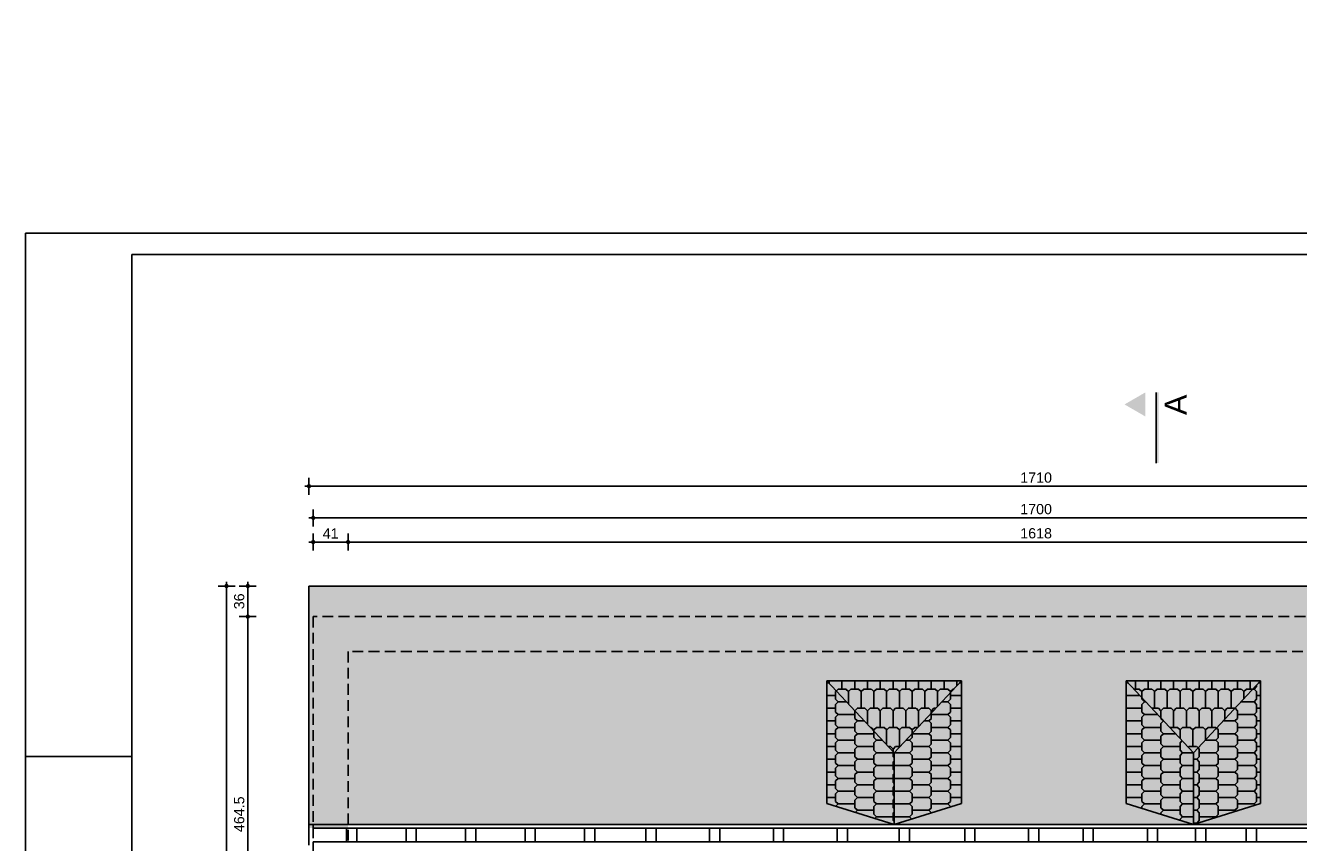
# Model space of a CAD drawing. Header units: millimetres. Extents: x 11979 to 37895, y 18730 to 47884.
# Tile 102 of 256: x 33741 to 35238, y 37430 to 38391. Entities that reach past the tile are written whole.
import ezdxf

# ---------------------------------------------------------------- set-up
doc = ezdxf.new("R2010")
doc.units = ezdxf.units.MM
doc.linetypes.add('DASHED', pattern=[19.05, 12.7, -6.35])
for name, color, linetype in [('-LI-WIDOK', 2, 'Continuous'), ('-RAMKA', 2, 'Continuous'), ('-SCIANY-DZIALOWE', 3, 'Continuous'), ('-WYMIAR', 8, 'Continuous'), ('_PROJEKTOWANE', 5, 'Continuous'), ('drzwi łuk', 1, 'Continuous')]:
    doc.layers.add(name, color=color, linetype=linetype)
doc.styles.add('Arial Narrow', font='ARIALN.TTF')
doc.styles.get("Standard").update_dxf_attribs({"font": 'arial.ttf'})
doc.dimstyles.new('CZA-KROPKA-50', dxfattribs={"dimtxt": 12, "dimasz": 1, "dimexe": 2, "dimexo": 25, "dimgap": 4, "dimtad": 1, "dimdec": 1, "dimrnd": 0.5, "dimzin": 9, "dimdsep": 46, "dimtxsty": 'Standard', "dimblk": 'CZA-KROPKA', "dimblk1": 'CZA-KROPKA', "dimblk2": 'CZA-KROPKA', "dimsah": 1, "dimcen": -20, "dimse1": 1, "dimse2": 1, "dimclrd": 8, "dimclre": 8, "dimclrt": 9, "dimadec": 0, "dimazin": 0, "dimtfac": 1, "dimtdec": 1, "dimtmove": 1, "dimatfit": 3, "dimldrblk": 'CZA-KROPKA', "dimfxl": 1, "dimtolj": 1, "dimtzin": 9, "dimarcsym": 0})

# ---------------------------------------------------------------- blocks, each defined once
blk = doc.blocks.new('CZA-KROPKA')
at = {"layer": '-WYMIAR', "linetype": 'ByBlock'}
for p, q in [((5, 0), (-5, 0)), ((0, 10), (0, -10))]:
    blk.add_line(p, q, dxfattribs=at)
at = {"layer": '-WYMIAR', "linetype": 'ByBlock', "const_width": 2.5}
blk.add_lwpolyline([(-1.25, 0, 1), (1.25, 0, 1)], format="xyb", close=True, dxfattribs=at)
blk = doc.blocks.new('*D2552')
at = {"layer": '-WYMIAR', "color": 8, "lineweight": -2}
blk.add_line((34080.4, 37783.7), (34119.4, 37783.7), dxfattribs=at)
at = {"layer": 'Defpoints', "color": 0}
for p in [(34120.4, 37783.7), (34079.4, 37696), (34120.4, 37655)]:
    blk.add_point(p, dxfattribs=at)
at = {"layer": '-WYMIAR', "color": 8, "lineweight": -2, "rotation": 180}
blk.add_blockref('CZA-KROPKA', (34079.4, 37783.7), dxfattribs=at)
at = {"layer": '-WYMIAR', "color": 8, "lineweight": -2}
blk.add_blockref('CZA-KROPKA', (34120.4, 37783.7), dxfattribs=at)
at = {"layer": '-WYMIAR', "color": 9, "insert": (34099.9, 37793.8), "char_height": 12, "attachment_point": 5, "bg_fill": 3, "box_fill_scale": 1.1, "bg_fill_color": 257, "bg_fill_transparency": 0}
blk.add_mtext('\\A1;41', dxfattribs=at)
blk = doc.blocks.new('*D2553')
at = {"layer": '-WYMIAR', "color": 8, "lineweight": -2}
blk.add_line((34121.4, 37783.7), (35737.4, 37783.7), dxfattribs=at)
at = {"layer": 'Defpoints', "color": 0}
for p in [(35738.4, 37783.7), (34120.4, 37655), (35738.4, 37655)]:
    blk.add_point(p, dxfattribs=at)
at = {"layer": '-WYMIAR', "color": 8, "lineweight": -2, "rotation": 180}
blk.add_blockref('CZA-KROPKA', (34120.4, 37783.7), dxfattribs=at)
at = {"layer": '-WYMIAR', "color": 8, "lineweight": -2}
blk.add_blockref('CZA-KROPKA', (35738.4, 37783.7), dxfattribs=at)
at = {"layer": '-WYMIAR', "color": 9, "insert": (34929.4, 37793.9), "char_height": 12, "attachment_point": 5, "bg_fill": 3, "box_fill_scale": 1.1, "bg_fill_color": 257, "bg_fill_transparency": 0}
blk.add_mtext('\\A1;1618', dxfattribs=at)
blk = doc.blocks.new('*D2555')
at = {"layer": '-WYMIAR', "color": 8, "lineweight": -2}
blk.add_line((34080.4, 37812.1), (35778.4, 37812.1), dxfattribs=at)
at = {"layer": 'Defpoints', "color": 0}
for p in [(35779.4, 37812.1), (34079.4, 37696), (35779.4, 37696)]:
    blk.add_point(p, dxfattribs=at)
at = {"layer": '-WYMIAR', "color": 8, "lineweight": -2, "rotation": 180}
blk.add_blockref('CZA-KROPKA', (34079.4, 37812.1), dxfattribs=at)
at = {"layer": '-WYMIAR', "color": 8, "lineweight": -2}
blk.add_blockref('CZA-KROPKA', (35779.4, 37812.1), dxfattribs=at)
at = {"layer": '-WYMIAR', "color": 9, "insert": (34929.4, 37822.3), "char_height": 12, "attachment_point": 5, "bg_fill": 3, "box_fill_scale": 1.1, "bg_fill_color": 257, "bg_fill_transparency": 0}
blk.add_mtext('\\A1;1700', dxfattribs=at)
blk = doc.blocks.new('*D2556')
at = {"layer": '-WYMIAR', "color": 8, "lineweight": -2}
blk.add_line((34075.4, 37849.3), (35783.4, 37849.3), dxfattribs=at)
at = {"layer": 'Defpoints', "color": 0}
for p in [(35784.4, 37849.3), (34074.4, 37732), (35784.4, 37732)]:
    blk.add_point(p, dxfattribs=at)
at = {"layer": '-WYMIAR', "color": 8, "lineweight": -2, "rotation": 180}
blk.add_blockref('CZA-KROPKA', (34074.4, 37849.3), dxfattribs=at)
at = {"layer": '-WYMIAR', "color": 8, "lineweight": -2}
blk.add_blockref('CZA-KROPKA', (35784.4, 37849.3), dxfattribs=at)
at = {"layer": '-WYMIAR', "color": 9, "insert": (34929.4, 37859.4), "char_height": 12, "attachment_point": 5, "bg_fill": 3, "box_fill_scale": 1.1, "bg_fill_color": 257, "bg_fill_transparency": 0}
blk.add_mtext('\\A1;1710', dxfattribs=at)
blk = doc.blocks.new('*D2557')
at = {"layer": '-WYMIAR', "color": 8, "lineweight": -2}
blk.add_line((34002.5, 37695), (34002.5, 37232.5), dxfattribs=at)
at = {"layer": 'Defpoints', "color": 0}
for p in [(34073.8, 37696), (34002.5, 37231.5), (34073.8, 37231.5)]:
    blk.add_point(p, dxfattribs=at)
at = {"layer": '-WYMIAR', "color": 8, "lineweight": -2}
for p, rotation in [((34002.5, 37696), 90), ((34002.5, 37231.5), 270)]:
    blk.add_blockref('CZA-KROPKA', p, dxfattribs=dict(at, rotation=rotation))
at = {"layer": '-WYMIAR', "color": 9, "insert": (33992.4, 37463.7), "char_height": 12, "attachment_point": 5, "rotation": 90, "bg_fill": 3, "box_fill_scale": 1.1, "bg_fill_color": 257, "bg_fill_transparency": 0}
blk.add_mtext('\\A1;464.5', dxfattribs=at)
blk = doc.blocks.new('*D2563')
at = {"layer": '-WYMIAR', "color": 8, "lineweight": -2}
blk.add_line((34002.5, 37697), (34002.5, 37731), dxfattribs=at)
at = {"layer": 'Defpoints', "color": 0}
for p in [(34002.5, 37732), (34073.8, 37732), (34073.8, 37696)]:
    blk.add_point(p, dxfattribs=at)
at = {"layer": '-WYMIAR', "color": 8, "lineweight": -2}
for p, rotation in [((34002.5, 37732), 90), ((34002.5, 37696), 270)]:
    blk.add_blockref('CZA-KROPKA', p, dxfattribs=dict(at, rotation=rotation))
at = {"layer": '-WYMIAR', "color": 9, "insert": (33992.4, 37714), "char_height": 12, "attachment_point": 5, "rotation": 90, "bg_fill": 3, "box_fill_scale": 1.1, "bg_fill_color": 257, "bg_fill_transparency": 0}
blk.add_mtext('\\A1;36', dxfattribs=at)
blk = doc.blocks.new('*D2564')
at = {"layer": '-WYMIAR', "color": 8, "lineweight": -2}
blk.add_line((33977.5, 37731), (33977.5, 36540), dxfattribs=at)
at = {"layer": 'Defpoints', "color": 0}
for p in [(34068.8, 37732), (33977.5, 36539), (34068.8, 36539)]:
    blk.add_point(p, dxfattribs=at)
at = {"layer": '-WYMIAR', "color": 8, "lineweight": -2}
for p, rotation in [((33977.5, 37732), 90), ((33977.5, 36539), 270)]:
    blk.add_blockref('CZA-KROPKA', p, dxfattribs=dict(at, rotation=rotation))
at = {"layer": '-WYMIAR', "color": 9, "insert": (33967.4, 37135.5), "char_height": 12, "attachment_point": 5, "rotation": 90, "bg_fill": 3, "box_fill_scale": 1.1, "bg_fill_color": 257, "bg_fill_transparency": 0}
blk.add_mtext('\\A1;1193', dxfattribs=at)
blk = doc.blocks.new('fdfdssd')
at = {"layer": '-RAMKA', "color": 8}
for q in [(21287, 20416), (18317, 18316)]:
    blk.add_line((18317, 20416), q, dxfattribs=at)
at = {"layer": '-RAMKA', "color": 2}
for p, q in [((21262, 20391), (18442, 20391)), ((18442, 20391), (18442, 18341))]:
    blk.add_line(p, q, dxfattribs=at)
at = {"layer": '-RAMKA', "color": 7}
blk.add_line((18317, 19801), (18442, 19801), dxfattribs=at)

msp = doc.modelspace()

# ---------------------------------------------------------------- hatches: boundary and pattern name
at = {"layer": '-SCIANY-DZIALOWE', "true_color": 0xaf4318}
h = msp.add_hatch(color=34, dxfattribs=at)
h.dxf.hatch_style = 1
h.paths.add_polyline_path([(34683.51, 37620.55), (34841.51, 37620.55), (34841.51, 37576.55), (34841.51, 37476.55), (34762.51, 37451.49), (34818.72, 37451.49), (35114.42, 37451.49), (35035.42, 37476.55), (35035.42, 37620.55), (35193.42, 37620.55), (35193.42, 37576.55), (35193.42, 37476.55), (35114.42, 37451.49), (35168.55, 37451.49), (35738.37, 37451.49), (35738.37, 37654.99), (34120.37, 37654.99), (34120.37, 37451.49), (34762.51, 37451.49), (34683.51, 37476.55)], flags=16)
h.paths.add_polyline_path([(34841.51, 37620.55), (34819.51, 37620.55), (34683.51, 37620.55), (34762.51, 37536.02)], flags=0)
h.paths.add_polyline_path([(34762.51, 37536.02), (34683.51, 37620.55), (34683.51, 37476.55), (34762.51, 37451.49)], flags=16)
h.paths.add_polyline_path([(34841.51, 37576.55), (34841.51, 37620.55), (34762.51, 37536.02), (34762.51, 37451.49), (34841.51, 37476.55)], flags=0)
h.paths.add_polyline_path([(35035.42, 37620.55), (35035.42, 37476.55), (35114.42, 37451.49), (35114.42, 37536.02)], flags=0)
h.paths.add_polyline_path([(35193.42, 37620.55), (35171.42, 37620.55), (35035.42, 37620.55), (35114.42, 37536.02)], flags=0)
h.paths.add_polyline_path([(35193.42, 37576.55), (35193.42, 37620.55), (35114.42, 37536.02), (35114.42, 37451.49), (35193.42, 37476.55)], flags=0)
h.paths.add_polyline_path([(35779.37, 37695.99), (34079.37, 37695.99), (34079.37, 37451.49), (34120.37, 37451.49), (34120.37, 37654.99), (35738.37, 37654.99), (35738.37, 37451.49), (35779.37, 37451.49)], flags=17)
h.paths.add_polyline_path([(35784.37, 37731.99), (34074.37, 37731.99), (34074.37, 37451.49), (34079.37, 37451.49), (34079.37, 37695.99), (35779.37, 37695.99), (35779.37, 37451.49), (35784.37, 37451.49)])
h.paths.add_polyline_path([(34683.51, 36794.43), (34762.51, 36819.49), (34120.37, 36819.49), (34120.37, 36615.99), (35738.37, 36615.99), (35738.37, 36819.49), (35168.55, 36819.49), (35114.42, 36819.49), (35193.42, 36794.43), (35193.42, 36694.43), (35193.42, 36650.43), (35171.42, 36650.43), (35035.42, 36650.43), (35035.42, 36794.43), (35114.42, 36819.49), (34818.72, 36819.49), (34762.51, 36819.49), (34841.51, 36794.43), (34841.51, 36694.43), (34841.51, 36650.43), (34819.51, 36650.43), (34683.51, 36650.43)], flags=16)
h.paths.add_polyline_path([(35784.37, 36843.49), (35784.37, 36819.49), (35779.37, 36819.49), (35779.37, 36943.49), (35779.37, 36843.49), (35779.37, 36574.99), (34079.37, 36574.99), (34079.17, 36820.26), (34074.17, 36820.26), (34074.37, 36843.49), (34074.37, 36538.99), (35784.37, 36538.99)])
h.paths.add_polyline_path([(35779.37, 36819.49), (35738.37, 36819.49), (35738.37, 36615.99), (34120.37, 36615.99), (34120.37, 36819.49), (34079.37, 36819.49), (34079.37, 36574.99), (35779.37, 36574.99)], flags=17)
h.paths.add_polyline_path([(35193.42, 36794.43), (35114.42, 36819.49), (35114.42, 36734.96), (35193.42, 36650.43), (35193.42, 36694.43)], flags=17)
h.paths.add_polyline_path([(35114.42, 36734.96), (35035.42, 36650.43), (35193.42, 36650.43)], flags=16)
h.paths.add_polyline_path([(35114.42, 36819.49), (35035.42, 36794.43), (35035.42, 36650.43), (35114.42, 36734.96)], flags=17)
h.paths.add_polyline_path([(34762.51, 36819.49), (34683.51, 36794.43), (34683.51, 36650.43), (34762.51, 36734.96)], flags=17)
h.paths.add_polyline_path([(34762.51, 36734.96), (34683.51, 36650.43), (34841.51, 36650.43)], flags=16)
h.paths.add_polyline_path([(34841.51, 36794.43), (34762.51, 36819.49), (34762.51, 36734.96), (34841.51, 36650.43), (34841.51, 36694.43)], flags=17)
h = msp.add_hatch(color=34, dxfattribs=at)
h.dxf.hatch_style = 1
h.paths.add_polyline_path([(34841.51, 37620.55), (34819.51, 37620.55), (34683.51, 37620.55), (34762.51, 37536.02)])
h.paths.add_polyline_path([(34841.51, 37576.55), (34841.51, 37620.55), (34762.51, 37536.02), (34762.51, 37451.49), (34841.51, 37476.55)])
h.paths.add_polyline_path([(35114.42, 37536.02), (35035.42, 37620.55), (35035.42, 37476.55), (35114.42, 37451.49)])
h.paths.add_polyline_path([(35193.42, 37620.55), (35171.42, 37620.55), (35035.42, 37620.55), (35114.42, 37536.02)])
h.paths.add_polyline_path([(35193.42, 37576.55), (35193.42, 37620.55), (35114.42, 37536.02), (35114.42, 37451.49), (35193.42, 37476.55)])
at = {"layer": '-WYMIAR'}
h = msp.add_hatch(dxfattribs=at)
h.set_pattern_fill('DACHOWKA', color=256)
h.set_pattern_definition([(0, (478100.68, 37407.676), (0, 45), [9, -6]), (0, (478108.18, 37430.176), (0, 45), [9, -6]), (90, (478097.681, 37410.676), (-15, 9e-16), [19.5, -25.5]), (90, (478105.181, 37433.176), (-15, 9e-16), [19.5, -25.5]), (45, (478109.68, 37407.676), (-22.4999964, 22.4999964), [4.2426, -27.5772]), (45, (478124.68, 37407.676), (-22.4999964, 22.4999964), [4.2426, -27.5772]), (45, (478139.68, 37407.676), (-22.4999964, 22.4999964), [4.2426, -27.5772]), (135, (478100.68, 37407.676), (-22.4999964, -22.4999964), [4.2426, -27.5772]), (135, (478115.68, 37407.676), (-22.4999964, -22.4999964), [4.2426, -27.5772]), (135, (478130.68, 37407.676), (-22.4999964, -22.4999964), [4.2426, -27.5772])])
h.paths.add_polyline_path([(34613.95, 39265.95), (34116.95, 39265.95), (34116.95, 39204.41), (34613.95, 39204.41)])
h.paths.add_polyline_path([(34638.95, 39265.95), (34613.95, 39265.95), (34613.95, 39204.41), (34638.95, 39204.41)])
h.paths.add_polyline_path([(34759.08, 39213.29), (34759.08, 39238.85), (34702.08, 39238.85), (34680.08, 39238.85), (34680.08, 39265.95), (34638.95, 39265.95), (34638.95, 39204.41), (34745.33, 39204.27, -0.0547532), (34746.95, 39207.12, -0.2399327)])
h.paths.add_polyline_path([(35112.28, 39213.29), (35112.52, 39238.85), (35053.99, 39238.85), (35031.99, 39238.85), (35031.99, 39265.95), (34838.08, 39265.95), (34838.08, 39238.85), (34816.08, 39238.85), (34759.08, 39238.85), (34759.08, 39213.29, -0.2127231), (34770.24, 39208.32, -0.0783555), (34772.78, 39204.41), (35098.58, 39204.41, -0.0822669), (35101.28, 39208.5, -0.2086643)])
h.paths.add_polyline_path([(35382.95, 39265.95), (35189.99, 39265.95), (35189.99, 39238.85), (35167.99, 39238.85), (35112.52, 39238.85), (35112.28, 39213.29, -0.2413705), (35124.46, 39207.05, -0.0524551), (35126.01, 39204.33), (35382.95, 39204.41)])
h.paths.add_polyline_path([(35402.35, 39265.95), (35382.95, 39265.95), (35382.95, 39204.41), (35402.35, 39204.41)])
h.paths.add_polyline_path([(34680.08, 36793.77), (34759.08, 36818.82), (34116.95, 36818.82), (34116.95, 36615.32), (35734.95, 36615.32), (35734.95, 36818.82), (35165.13, 36818.82), (35110.99, 36818.82), (35189.99, 36793.77), (35189.99, 36693.77), (35189.99, 36649.77), (35167.99, 36649.77), (35031.99, 36649.77), (35031.99, 36793.77), (35110.99, 36818.82), (34815.3, 36818.82), (34759.08, 36818.82), (34838.08, 36793.77), (34838.08, 36693.77), (34838.08, 36649.77), (34816.08, 36649.77), (34680.08, 36649.77)])
h.paths.add_polyline_path([(35775.95, 36818.82), (35734.95, 36818.82), (35734.95, 36615.32), (34116.95, 36615.32), (34116.95, 36818.82), (34075.95, 36818.82), (34075.95, 36574.32), (35775.95, 36574.32)])
h.paths.add_polyline_path([(35780.95, 36842.82), (35780.95, 37038.82), (35775.95, 37038.82), (35775.95, 36942.82), (35775.95, 36842.82), (35775.95, 36574.32), (34075.95, 36574.32), (34075.95, 37038.82), (34070.95, 37038.82), (34070.95, 36842.82), (34070.95, 36538.32), (35780.95, 36538.32)])
h = msp.add_hatch(dxfattribs=at)
h.set_pattern_fill('DACHOWKA', color=256, angle=270)
h.set_pattern_definition([(270, (478101.103, 37405.345), (45, -8e-15), [9, -6]), (270, (478123.603, 37397.845), (45, -8e-15), [9, -6]), (0, (478104.103, 37408.345), (4e-15, 15), [19.5, -25.5]), (0, (478126.603, 37400.845), (4e-15, 15), [19.5, -25.5]), (315, (478101.103, 37396.345), (22.4999964, 22.4999964), [4.2426, -27.5772]), (315, (478101.103, 37381.345), (22.4999964, 22.4999964), [4.2426, -27.5772]), (315, (478101.103, 37366.345), (22.4999964, 22.4999964), [4.2426, -27.5772]), (45, (478101.103, 37405.345), (-22.4999964, 22.4999964), [4.2426, -27.5772]), (45, (478101.103, 37390.345), (-22.4999964, 22.4999964), [4.2426, -27.5772]), (45, (478101.103, 37375.345), (-22.4999964, 22.4999964), [4.2426, -27.5772])])
h.paths.add_polyline_path([(34762.51, 37536.02), (34683.51, 37620.55), (34683.51, 37476.55), (34762.51, 37451.49)])
h.paths.add_polyline_path([(35114.42, 37536.02), (35035.42, 37620.55), (35035.42, 37476.55), (35114.42, 37451.49)])
h = msp.add_hatch(dxfattribs=at)
h.set_pattern_fill('DACHOWKA', color=256, angle=180)
h.set_pattern_definition([(180, (478098.103, 37408.345), (-6e-15, -45), [9, -6]), (180, (478090.603, 37385.845), (-6e-15, -45), [9, -6]), (270, (478101.103, 37405.345), (15, -3e-15), [19.5, -25.5]), (270, (478093.603, 37382.845), (15, -3e-15), [19.5, -25.5]), (225, (478089.103, 37408.345), (22.4999964, -22.4999964), [4.2426, -27.5772]), (225, (478074.103, 37408.345), (22.4999964, -22.4999964), [4.2426, -27.5772]), (225, (478059.103, 37408.345), (22.4999964, -22.4999964), [4.2426, -27.5772]), (315, (478098.103, 37408.345), (22.4999964, 22.4999964), [4.2426, -27.5772]), (315, (478083.103, 37408.345), (22.4999964, 22.4999964), [4.2426, -27.5772]), (315, (478068.103, 37408.345), (22.4999964, 22.4999964), [4.2426, -27.5772])])
h.paths.add_polyline_path([(34841.51, 37620.55), (34819.51, 37620.55), (34683.51, 37620.55), (34762.51, 37536.02)])
h.paths.add_polyline_path([(35193.42, 37620.55), (35171.42, 37620.55), (35035.42, 37620.55), (35114.42, 37536.02)])
h = msp.add_hatch(dxfattribs=at)
h.set_pattern_fill('DACHOWKA', color=256, angle=90)
h.set_pattern_definition([(90, (478101.103, 37411.345), (-45, 3e-15), [9, -6]), (90, (478078.603, 37418.845), (-45, 3e-15), [9, -6]), (180, (478098.103, 37408.345), (-2e-15, -15), [19.5, -25.5]), (180, (478075.603, 37415.845), (-2e-15, -15), [19.5, -25.5]), (135, (478101.103, 37420.345), (-22.4999964, -22.4999964), [4.2426, -27.5772]), (135, (478101.103, 37435.345), (-22.4999964, -22.4999964), [4.2426, -27.5772]), (135, (478101.103, 37450.345), (-22.4999964, -22.4999964), [4.2426, -27.5772]), (225, (478101.103, 37411.345), (22.4999964, -22.4999964), [4.2426, -27.5772]), (225, (478101.103, 37426.345), (22.4999964, -22.4999964), [4.2426, -27.5772]), (225, (478101.103, 37441.345), (22.4999964, -22.4999964), [4.2426, -27.5772])])
h.paths.add_polyline_path([(34841.51, 37620.55), (34762.51, 37536.02), (34762.51, 37451.49), (34841.51, 37476.55)])
h.paths.add_polyline_path([(35193.42, 37620.55), (35114.42, 37536.02), (35114.42, 37451.49), (35193.42, 37476.55)])
at = {"layer": 'drzwi łuk', "ltscale": 0.5}
for points in [[(35033.34, 37945.43), (35057.89, 37931.25), (35057.89, 37959.6)], [(35070.65, 37876.5), (35070.65, 37959.6), (35073.48, 37959.6), (35073.59, 37876.5)]]:
    msp.add_hatch(color=256, dxfattribs=at).paths.add_polyline_path(points)

# ---------------------------------------------------------------- linework, layer by layer
at = {"layer": '-LI-WIDOK'}
for p, q in [((34074.37, 37731.99), (34074.37, 37427.49)), ((35784.37, 37731.99), (34074.37, 37731.99)), ((34683.51, 37620.55), (34841.51, 37620.55)), ((34683.51, 37620.55), (34683.51, 37476.55)), ((34683.51, 37620.55), (34762.51, 37536.02)), ((34762.51, 37536.02), (34841.51, 37620.55)), ((34819.51, 37620.55), (34841.51, 37620.55)), ((34841.51, 37620.55), (34841.51, 37576.55)), ((35035.42, 37620.55), (35057.42, 37620.55)), ((35035.42, 37620.55), (35193.42, 37620.55)), ((35035.42, 37620.55), (35035.42, 37476.55)), ((35035.42, 37620.55), (35114.42, 37536.02)), ((35114.42, 37536.02), (35193.42, 37620.55)), ((35171.42, 37620.55), (35193.42, 37620.55)), ((35193.42, 37620.55), (35193.42, 37576.55)), ((34841.51, 37576.55), (34841.51, 37476.55)), ((35193.42, 37576.55), (35193.42, 37476.55)), ((34762.51, 37536.02), (34762.51, 37451.49)), ((35114.42, 37536.02), (35114.42, 37451.49)), ((34683.51, 37476.55), (34762.51, 37451.49)), ((34841.51, 37476.55), (34762.51, 37451.49)), ((35035.42, 37476.55), (35114.42, 37451.49)), ((35193.42, 37476.55), (35114.42, 37451.49)), ((34074.37, 37451.49), (34818.72, 37451.49)), ((34079.37, 37451.49), (34079.37, 37447.49)), ((34079.37, 37447.49), (34814.72, 37447.49)), ((34118.53, 37447.49), (34118.53, 37431.49)), ((34130.53, 37447.49), (34118.53, 37447.49)), ((34130.53, 37431.49), (34130.53, 37447.49)), ((34188.53, 37447.49), (34188.53, 37431.49)), ((34200.53, 37447.49), (34188.53, 37447.49)), ((34200.53, 37431.49), (34200.53, 37447.49)), ((34258.53, 37447.49), (34258.53, 37431.49)), ((34270.53, 37447.49), (34258.53, 37447.49)), ((34270.53, 37431.49), (34270.53, 37447.49)), ((34328.53, 37447.49), (34328.53, 37431.49)), ((34340.53, 37447.49), (34328.53, 37447.49)), ((34340.53, 37431.49), (34340.53, 37447.49)), ((34398.53, 37447.49), (34398.53, 37431.49)), ((34410.53, 37447.49), (34398.53, 37447.49)), ((34410.53, 37431.49), (34410.53, 37447.49)), ((34470.53, 37447.49), (34470.53, 37431.49)), ((34482.53, 37447.49), (34470.53, 37447.49)), ((34482.53, 37431.49), (34482.53, 37447.49)), ((34545.53, 37447.49), (34545.53, 37431.49)), ((34557.53, 37447.49), (34545.53, 37447.49)), ((34557.53, 37431.49), (34557.53, 37447.49)), ((34620.53, 37447.49), (34620.53, 37431.49)), ((34632.53, 37447.49), (34620.53, 37447.49)), ((34632.53, 37431.49), (34632.53, 37447.49)), ((34695.53, 37447.49), (34695.53, 37431.49)), ((34707.53, 37447.49), (34695.53, 37447.49)), ((34707.53, 37431.49), (34707.53, 37447.49)), ((34768.47, 37447.49), (34768.47, 37431.49)), ((34780.47, 37447.49), (34768.47, 37447.49)), ((34780.47, 37431.49), (34780.47, 37447.49)), ((34814.72, 37447.49), (35168.55, 37447.49)), ((34818.72, 37451.49), (35168.55, 37451.49)), ((34845.53, 37447.49), (34845.53, 37431.49)), ((34857.53, 37447.49), (34845.53, 37447.49)), ((34857.53, 37431.49), (34857.53, 37447.49)), ((34920.53, 37447.49), (34920.53, 37431.49)), ((34932.53, 37447.49), (34920.53, 37447.49)), ((34932.53, 37431.49), (34932.53, 37447.49)), ((34984.53, 37447.49), (34984.53, 37431.49)), ((34996.53, 37447.49), (34984.53, 37447.49)), ((34996.53, 37431.49), (34996.53, 37447.49)), ((35060.28, 37447.49), (35060.28, 37431.49)), ((35072.28, 37447.49), (35060.28, 37447.49)), ((35072.28, 37431.49), (35072.28, 37447.49)), ((35116.96, 37447.49), (35116.96, 37431.49)), ((35128.96, 37447.49), (35116.96, 37447.49)), ((35128.96, 37431.49), (35128.96, 37447.49)), ((35164.55, 37447.49), (35779.37, 37447.49)), ((35168.55, 37451.49), (35784.37, 37451.49)), ((35176.53, 37447.49), (35176.53, 37431.49)), ((35188.53, 37447.49), (35176.53, 37447.49)), ((35188.53, 37431.49), (35188.53, 37447.49)), ((34079.37, 37431.49), (34796.72, 37431.49)), ((34079.37, 37431.49), (34079.37, 37427.49)), ((34118.53, 37431.49), (34130.53, 37431.49)), ((34188.53, 37431.49), (34200.53, 37431.49)), ((34258.53, 37431.49), (34270.53, 37431.49)), ((34328.53, 37431.49), (34340.53, 37431.49)), ((34398.53, 37431.49), (34410.53, 37431.49)), ((34470.53, 37431.49), (34482.53, 37431.49)), ((34545.53, 37431.49), (34557.53, 37431.49)), ((34620.53, 37431.49), (34632.53, 37431.49)), ((34695.53, 37431.49), (34707.53, 37431.49)), ((34768.47, 37431.49), (34780.47, 37431.49)), ((34796.72, 37431.49), (35146.55, 37431.49)), ((34845.53, 37431.49), (34857.53, 37431.49)), ((34920.53, 37431.49), (34932.53, 37431.49)), ((34984.53, 37431.49), (34996.53, 37431.49)), ((35060.28, 37431.49), (35072.28, 37431.49)), ((35116.96, 37431.49), (35128.96, 37431.49)), ((35146.55, 37431.49), (35779.37, 37431.49)), ((35176.53, 37431.49), (35188.53, 37431.49))]:
    msp.add_line(p, q, dxfattribs=at)
at = {"layer": '-LI-WIDOK', "linetype": 'DASHED'}
for p, q in [((34079.37, 37695.99), (34079.37, 36574.99)), ((35779.37, 37695.99), (34079.37, 37695.99)), ((34120.37, 37654.99), (34120.37, 37427.49)), ((35738.37, 37654.99), (34120.37, 37654.99))]:
    msp.add_line(p, q, dxfattribs=at)
at = {"layer": 'drzwi łuk', "ltscale": 0.5}
msp.add_line((35070.65, 37876.5), (35070.65, 37959.6), dxfattribs=at)

# ---------------------------------------------------------------- texts
at = {"layer": '-RAMKA', "color": 2, "insert": (35080.56, 37932.92), "char_height": 25.92, "attachment_point": 1, "rotation": 90, "style": 'Arial Narrow'}
msp.add_mtext('{\\fArial|b0|i0|c238|p34;A}', dxfattribs=at)

# ---------------------------------------------------------------- next in the draw order: dimensions: what is measured, and where the dimension line sits
at = {"layer": '-WYMIAR'}
dim = msp.add_linear_dim(base=(34120.37, 37783.74), p1=(34079.37, 37695.99), p2=(34120.37, 37654.99), dimstyle='CZA-KROPKA-50', override={"dimfxl": 0, "dimfxlon": 1, "dimtfill": 1}, dxfattribs=at)
dim.commit()
dim.dimension.update_dxf_attribs({"geometry": '*D2552', "text_midpoint": (34099.87, 37793.76)})

# ---------------------------------------------------------------- next in the draw order: dimensions: what is measured, and where the dimension line sits
dim = msp.add_linear_dim(base=(35738.37, 37783.74), p1=(34120.37, 37654.99), p2=(35738.37, 37654.99), dimstyle='CZA-KROPKA-50', override={"dimfxl": 0, "dimfxlon": 1, "dimtfill": 1}, dxfattribs=at)
dim.commit()
dim.dimension.update_dxf_attribs({"geometry": '*D2553', "text_midpoint": (34929.37, 37793.86)})

# ---------------------------------------------------------------- next in the draw order: dimensions: what is measured, and where the dimension line sits
dim = msp.add_linear_dim(base=(35779.37, 37812.14), p1=(34079.37, 37695.99), p2=(35779.37, 37695.99), dimstyle='CZA-KROPKA-50', override={"dimfxl": 0, "dimfxlon": 1, "dimtfill": 1}, dxfattribs=at)
dim.commit()
dim.dimension.update_dxf_attribs({"geometry": '*D2555', "text_midpoint": (34929.37, 37822.27)})

# ---------------------------------------------------------------- next in the draw order: dimensions: what is measured, and where the dimension line sits
dim = msp.add_linear_dim(base=(35784.37, 37849.25), p1=(34074.37, 37731.99), p2=(35784.37, 37731.99), dimstyle='CZA-KROPKA-50', override={"dimfxl": 0, "dimfxlon": 1, "dimtfill": 1}, dxfattribs=at)
dim.commit()
dim.dimension.update_dxf_attribs({"geometry": '*D2556', "text_midpoint": (34929.37, 37859.38)})
dim = msp.add_linear_dim(base=(34002.51, 37231.49), p1=(34073.84, 37695.99), p2=(34073.84, 37231.49), angle=90, dimstyle='CZA-KROPKA-50', override={"dimfxl": 0, "dimfxlon": 1, "dimtfill": 1}, dxfattribs=at)
dim.commit()
dim.dimension.update_dxf_attribs({"geometry": '*D2557', "text_midpoint": (33992.38, 37463.74)})

# ---------------------------------------------------------------- next in the draw order: dimensions: what is measured, and where the dimension line sits
dim = msp.add_linear_dim(base=(34002.51, 37731.99), p1=(34073.84, 37695.99), p2=(34073.84, 37731.99), angle=90, dimstyle='CZA-KROPKA-50', override={"dimfxl": 0, "dimfxlon": 1, "dimtfill": 1}, dxfattribs=at)
dim.commit()
dim.dimension.update_dxf_attribs({"geometry": '*D2563', "text_midpoint": (33992.38, 37713.99)})

# ---------------------------------------------------------------- next in the draw order: dimensions: what is measured, and where the dimension line sits
dim = msp.add_linear_dim(base=(33977.51, 36538.99), p1=(34068.84, 37731.99), p2=(34068.84, 36538.99), angle=90, dimstyle='CZA-KROPKA-50', override={"dimfxl": 0, "dimfxlon": 1, "dimtfill": 1}, dxfattribs=at)
dim.commit()
dim.dimension.update_dxf_attribs({"geometry": '*D2564', "text_midpoint": (33967.38, 37135.49)})

# ---------------------------------------------------------------- next in the draw order: hatches: boundary and pattern name
h = msp.add_hatch(dxfattribs=at)
h.set_pattern_fill('DACHOWKA', color=256)
h.set_pattern_definition([(0, (490062.74, 34651.53), (0, 45), [9, -6]), (0, (490070.24, 34674.03), (0, 45), [9, -6]), (90, (490059.738, 34654.532), (-15, 9e-16), [19.5, -25.5]), (90, (490067.238, 34677.032), (-15, 9e-16), [19.5, -25.5]), (45, (490071.738, 34651.532), (-22.4999964, 22.4999964), [4.2426, -27.5772]), (45, (490086.738, 34651.532), (-22.4999964, 22.4999964), [4.2426, -27.5772]), (45, (490101.738, 34651.532), (-22.4999964, 22.4999964), [4.2426, -27.5772]), (135, (490062.738, 34651.532), (-22.4999964, -22.4999964), [4.2426, -27.5772]), (135, (490077.738, 34651.532), (-22.4999964, -22.4999964), [4.2426, -27.5772]), (135, (490092.738, 34651.532), (-22.4999964, -22.4999964), [4.2426, -27.5772])])
h.paths.add_polyline_path([(35784.37, 37731.99), (34074.37, 37731.99), (34074.37, 37447.49), (34120.37, 37447.49), (34120.37, 37654.99), (34742.91, 37654.99, -0.6812066), (34746.91, 37662.55, 0.0262202), (34775.57, 37662.55, -0.8232283), (34782.1, 37654.99), (35094.82, 37654.99, 3.1050489), (35093.42, 37657.73, 0.144545), (35135.42, 37658.44, 1.4474441), (35134.01, 37654.99), (35727.37, 37654.99), (35727.37, 37451.49), (35784.37, 37451.49)])
h.paths.add_polyline_path([(34452.37, 37654.99), (34120.37, 37654.99), (34120.37, 37451.49), (34452.37, 37451.49)])
h.paths.add_polyline_path([(34683.51, 37620.55), (34705.51, 37620.55), (34762.51, 37620.55), (34762.51, 37654.99, -0.3067526), (34742.91, 37654.99), (34468.87, 37654.99), (34468.87, 37451.49), (34683.51, 37451.49)])
h.paths.add_polyline_path([(34468.87, 37654.99), (34452.37, 37654.99), (34452.37, 37451.49), (34468.87, 37451.49)])
h.paths.add_polyline_path([(34878.87, 37654.99), (34782.1, 37654.99, -0.3907298), (34762.51, 37654.99), (34762.51, 37620.55), (34819.51, 37620.55), (34841.51, 37620.55), (34841.51, 37451.54), (34878.87, 37451.44)])
h.paths.add_polyline_path([(34909.37, 37654.99), (34878.87, 37654.99), (34878.87, 37451.53), (34909.37, 37451.45)])
h.paths.add_polyline_path([(35114.42, 37651.66, 0.1756836), (35094.82, 37654.99), (34909.37, 37654.99), (34910.2, 37451.49), (35032.97, 37451.49), (35035.42, 37620.55), (35057.42, 37620.55), (35114.42, 37620.55)])
h.paths.add_polyline_path([(35295.09, 37654.99), (35134.01, 37654.99, 0.2000057), (35114.42, 37651.66), (35114.42, 37620.55), (35171.42, 37620.55), (35193.42, 37620.55), (35193.42, 37451.49), (35295.09, 37451.49)])
h.paths.add_polyline_path([(35363.37, 37654.99), (35295.05, 37654.99), (35295.05, 37451.49), (35363.37, 37451.49)])
h.paths.add_polyline_path([(35293.79, 37654.99), (35294.93, 37654.99), (35294.93, 37593.44), (35293.79, 37593.44)])
h.paths.add_polyline_path([(35395.37, 37654.99), (35363.37, 37654.99), (35363.37, 37451.49), (35395.37, 37451.49)])
h.paths.add_polyline_path([(35727.37, 37654.99), (35395.37, 37654.99), (35395.37, 37451.49), (35727.37, 37451.49)])

# ---------------------------------------------------------------- next in the draw order: block references
at = {"layer": '_PROJEKTOWANE'}
msp.add_blockref('fdfdssd', (15424.09, 17730.68), dxfattribs=at)

doc.saveas('drawing.dxf')
